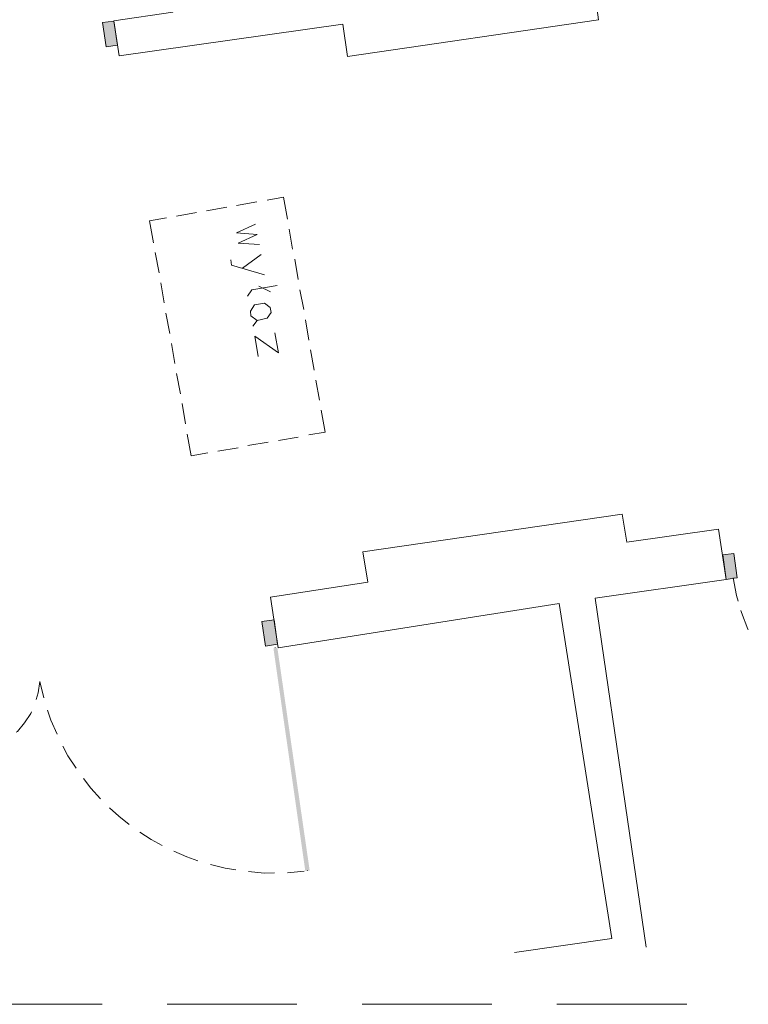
# Model space of a CAD drawing. Header units: millimetres. Extents: x -1256 to 4744, y -2264 to 706.
# Tile 3 of 62: x -396 to -40, y -1398 to -917. Entities that reach past the tile are written whole.
import ezdxf

# ---------------------------------------------------------------- set-up
doc = ezdxf.new("R2010")
doc.units = ezdxf.units.MM
doc.header["$LTSCALE"] = 0.2
doc.layers.add('A-ściany', color=140, linetype='Continuous')
doc.layers.add('C00-00-00', color=7, linetype='Continuous')

msp = doc.modelspace()

# ---------------------------------------------------------------- hatches: boundary and pattern name
at = {"layer": 'C00-00-00'}
h = msp.add_hatch(color=256, dxfattribs=at)
h.dxf.hatch_style = 2
h.paths.add_polyline_path([(-349.891, -917.329), (-355.392, -917.971), (-353.641, -929.978)])
h = msp.add_hatch(color=256, dxfattribs=at)
h.dxf.hatch_style = 2
h.paths.add_polyline_path([(-349.891, -917.329), (-348.149, -929.123), (-353.641, -929.978)])
h = msp.add_hatch(color=256, dxfattribs=at)
h.dxf.hatch_style = 2
h.paths.add_polyline_path([(-45.375, -1189.402), (-46.912, -1177.6), (-52.413, -1178.246)])
h = msp.add_hatch(color=256, dxfattribs=at)
h.dxf.hatch_style = 2
h.paths.add_polyline_path([(-45.375, -1189.402), (-50.663, -1190.249), (-52.413, -1178.246)])
h = msp.add_hatch(color=256, dxfattribs=at)
h.dxf.hatch_style = 2
h.paths.add_polyline_path([(-269.884, -1221.92), (-271.634, -1209.913), (-277.535, -1210.789)])
h = msp.add_hatch(color=256, dxfattribs=at)
h.dxf.hatch_style = 2
h.paths.add_polyline_path([(-269.884, -1221.92), (-275.785, -1222.791), (-277.535, -1210.789)])
h = msp.add_hatch(color=256, dxfattribs=at)
h.dxf.hatch_style = 2
h.paths.add_polyline_path([(-254.232, -1332.508), (-271.933, -1223.906), (-270.02, -1223.62)])
h = msp.add_hatch(color=256, dxfattribs=at)
h.dxf.hatch_style = 2
h.paths.add_polyline_path([(-270.02, -1223.62), (-271.933, -1223.906), (-254.232, -1332.508)])
h = msp.add_hatch(color=256, dxfattribs=at)
h.dxf.hatch_style = 2
h.paths.add_polyline_path([(-256.349, -1332.802), (-254.232, -1332.508), (-271.933, -1223.906)])
h = msp.add_hatch(color=256, dxfattribs=at)
h.dxf.hatch_style = 2
h.paths.add_polyline_path([(-271.933, -1223.906), (-254.232, -1332.508), (-256.349, -1332.802)])

# ---------------------------------------------------------------- linework, layer by layer
at = {"layer": 'A-ściany', "lineweight": 0}
msp.add_lwpolyline([(-344.023, -662.465), (-307.971, -911.198), (-114.234, -883.091), (-111.822, -900.368), (-115.197, -900.925), (-113.09, -916.729), (-235.679, -934.569), (-237.991, -918.774), (-347.324, -934.383), (-349.9, -917.117), (-321.04, -912.995), (-356.888, -664.25)], close=True, dxfattribs=at)
msp.add_lwpolyline([(-154.13, -1372.555), (-106.504, -1365.774), (-132.354, -1201.999), (-269.611, -1223.604), (-273.342, -1198.97), (-225.783, -1191.552), (-228.257, -1176.824), (-101.475, -1158.394), (-99.248, -1172.076), (-54.393, -1165.614), (-50.663, -1190.249), (-114.691, -1199.383), (-98.888, -1307.635), (-89.838, -1369.977)], dxfattribs=at)
at = {"layer": 'C00-00-00', "lineweight": 0}
for points in [[(-355.392, -917.971), (-349.891, -917.329), (-348.149, -929.123), (-353.641, -929.978)], [(-282.91, -1061.446), (-283.207, -1059.129), (-281.201, -1056.08), (-276.363, -1055.252), (-273.539, -1057.255), (-272.988, -1059.775), (-275.003, -1062.611), (-279.833, -1063.652)], [(-46.837, -1189.674), (-50.663, -1190.249), (-52.413, -1178.246), (-46.912, -1177.6), (-45.375, -1189.402)], [(-275.785, -1222.791), (-269.884, -1221.92), (-271.634, -1209.913), (-277.535, -1210.789)]]:
    msp.add_lwpolyline(points, close=True, dxfattribs=at)
for points in [[(-289.945, -1007.498), (-280.031, -1005.618)], [(-274.989, -1004.777), (-267.02, -1003.402), (-265.075, -1014.127)], [(-304.664, -1009.996), (-294.783, -1008.326)], [(-330.523, -1025.648), (-332.427, -1014.92), (-324.213, -1013.531)], [(-319.375, -1012.702), (-309.502, -1010.824)], [(-280.653, -1016.66), (-290.024, -1020.847), (-279.836, -1021.707), (-289.207, -1025.898), (-278.783, -1026.541)], [(-264.267, -1018.966), (-262.602, -1028.856)], [(-327.804, -1040.366), (-329.674, -1030.485)], [(-276.309, -1041.269), (-292.38, -1036.616), (-292.686, -1034.086)], [(-277.975, -1031.38), (-286.998, -1038.095)], [(-261.548, -1033.685), (-259.883, -1043.574)], [(-325.289, -1055.097), (-326.955, -1045.204)], [(-270.162, -1046.529), (-282.56, -1048.721), (-284.567, -1051.765)], [(-279.032, -1046.884), (-273.395, -1049.626)], [(-259.066, -1048.626), (-257.164, -1058.293)], [(-322.603, -1070.026), (-324.473, -1060.145)], [(-256.347, -1063.349), (-254.681, -1073.238)], [(-279.833, -1063.652), (-282.052, -1066.496)], [(-271.322, -1069.664), (-269.452, -1079.545), (-280.999, -1071.325), (-279.333, -1081.215)], [(-320.088, -1084.757), (-321.754, -1074.868)], [(-253.832, -1078.072), (-251.962, -1087.953)], [(-317.369, -1099.475), (-319.28, -1089.596)], [(-251.154, -1092.796), (-249.488, -1102.685)], [(-314.895, -1114.204), (-316.561, -1104.315)], [(-248.639, -1107.523), (-246.735, -1118.25)], [(-303.929, -1128.383), (-312.142, -1129.769), (-314.038, -1119.254)], [(-259.779, -1120.681), (-269.456, -1122.338)], [(-246.735, -1118.25), (-254.704, -1119.63)], [(-289.209, -1125.885), (-299.09, -1127.55)], [(-274.498, -1123.179), (-284.379, -1124.844)], [(-47.296, -1189.479), (-45.681, -1198.101), (-44.917, -1200.822)], [(-43.463, -1205.426), (-43.216, -1206.477), (-40.147, -1214.611), (-39.893, -1214.813)], [(-271.083, -1223.663), (-271.091, -1223.45)], [(-387.849, -1248.892), (-386.954, -1245.679), (-386.112, -1240.139)], [(-386.112, -1240.139), (-384.073, -1248.106)], [(-397.603, -1264.958), (-396.966, -1264.511), (-393.53, -1260.349), (-390.561, -1255.78), (-390.146, -1254.916)], [(-382.356, -1254.182), (-380.69, -1258.987), (-377.671, -1265.854)], [(-374.859, -1271.673), (-372.375, -1276.445), (-368.287, -1282.426)], [(-364.723, -1287.58), (-361.136, -1292.308), (-356.469, -1297.418)], [(-352.073, -1301.9), (-347.448, -1305.952), (-342.414, -1309.987)], [(-337.185, -1313.802), (-331.719, -1317.394), (-326.319, -1320.354)], [(-320.683, -1323.096), (-314.229, -1325.801), (-308.872, -1327.707)], [(-302.656, -1329.574), (-295.582, -1331.411), (-290.267, -1332.258)], [(-284.094, -1333.067), (-276.409, -1333.819), (-271.34, -1333.616)], [(-264.997, -1333.574), (-256.962, -1332.826)], [(-255.295, -1332.551), (-255.303, -1332.338)], [(-255.295, -1332.551), (-255.303, -1332.338)], [(-419.194, -1397.918), (-355.669, -1397.918)], [(-323.927, -1397.918), (-260.442, -1397.918)], [(-228.659, -1397.918), (-165.175, -1397.918)], [(-133.432, -1397.918), (-69.907, -1397.918)]]:
    msp.add_lwpolyline(points, dxfattribs=at)

doc.saveas('drawing.dxf')
